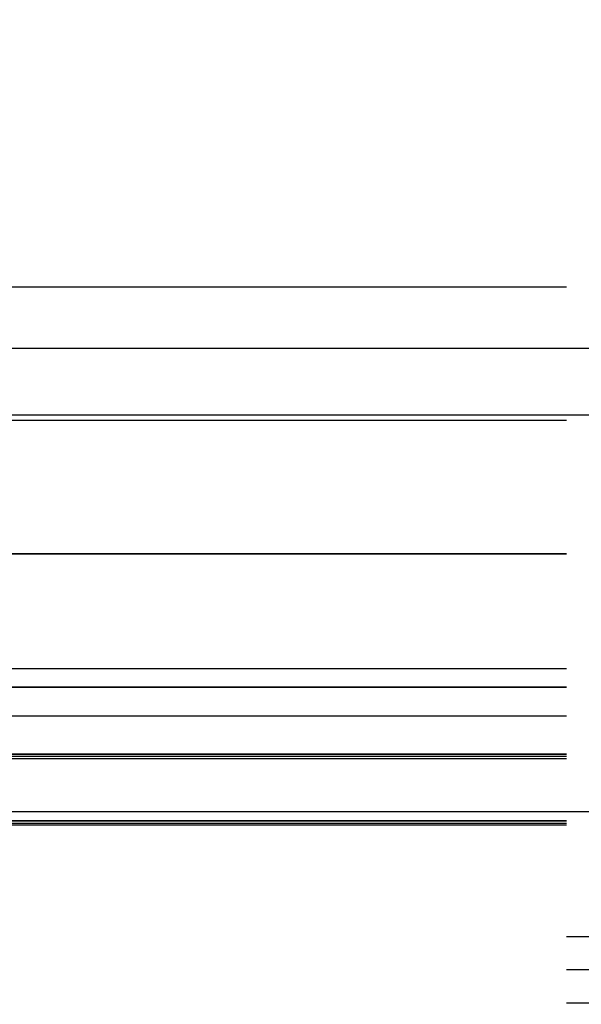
# Model space of a CAD drawing. Header units: millimetres. Extents: x -1690 to 192, y -898 to 54.
# Tile 151 of 256: x 65 to 77, y -809 to -789. Entities that reach past the tile are written whole.
import ezdxf

# ---------------------------------------------------------------- set-up
doc = ezdxf.new("R2010")
doc.units = ezdxf.units.MM
doc.header["$MEASUREMENT"] = 0
doc.layers.add('OVIDIO 186x93x72h', color=7, linetype='Continuous')

msp = doc.modelspace()

# ---------------------------------------------------------------- linework, layer by layer
at = {"layer": 'OVIDIO 186x93x72h', "extrusion": (0, 0.8944271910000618, -0.4472135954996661)}
for points in [[(-65.21606214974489, 272.9189284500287), (-65.46021753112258, 272.9162184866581), (-65.70644483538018, 272.9079923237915), (-65.95458278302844, 272.8941089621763), (-66.2044609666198, 272.8744324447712), (-66.45589995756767, 272.8488324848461), (-66.70871145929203, 272.8171851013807), (-66.96269850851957, 272.7793732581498), (-67.21765572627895, 272.7352875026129), (-67.47336961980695, 272.6848266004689), (-67.72961893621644, 272.6278981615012), (-67.98617506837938, 272.5644192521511), (-68.24280251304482, 272.494316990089), (-68.49925938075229, 272.417529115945), (-68.75529795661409, 272.3340045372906), (-69.01066531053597, 272.243703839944), (-69.26510395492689, 272.1465997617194), (-69.51835254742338, 272.042677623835), (-69.77014663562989, 271.9319357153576), (-70.02021944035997, 271.814385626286), (-70.26830267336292, 271.6900525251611), (-70.51412738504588, 271.5589753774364), (-70.75742483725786, 271.4212071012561), (-70.99792739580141, 271.2768146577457), (-71.23536943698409, 271.1258790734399), (-71.46948826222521, 270.9684953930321), (-71.70002501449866, 270.8047725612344), (-71.92672559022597, 270.6348332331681), (-72.14934154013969, 270.4588135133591), (-72.3676309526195, 270.2768626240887), (-72.58135931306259, 270.0891425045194), (-72.79030033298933, 269.895827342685), (-72.99423674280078, 269.6971030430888), (-73.1929610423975, 269.4931666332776), (-73.38627620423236, 269.2842256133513), (-73.57399632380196, 269.0704972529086), (-73.75594721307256, 268.8522078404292), (-73.93196693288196, 268.6295918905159), (-74.10190626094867, 268.402891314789), (-74.26562909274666, 268.172354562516), (-74.4230127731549, 267.9382357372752), (-74.57394835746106, 267.7007936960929), (-74.71834080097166, 267.4602911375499), (-74.85610907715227, 267.2169936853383), (-74.98718622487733, 266.9711689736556), (-75.11151932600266, 266.7230857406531), (-75.22906941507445, 266.4730129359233), (-75.33981132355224, 266.2212188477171), (-75.443733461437, 265.9679702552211), (-75.54083753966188, 265.7135316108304), (-75.63113823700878, 265.458164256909), (-75.7146628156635, 265.2021256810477), (-75.79145068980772, 264.9456688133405), (-75.86155295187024, 264.6890413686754), (-75.92503186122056, 264.4324852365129), (-75.98196030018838, 264.1762359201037), (-76.03242120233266, 263.920522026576), (-76.07650695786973, 263.6655648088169), (-76.11431880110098, 263.4115777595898), (-76.14596618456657, 263.1587662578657), (-76.17156614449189, 262.9073272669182), (-76.19124266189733, 262.6574490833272), (-76.20512602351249, 262.4093111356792), (-76.21335218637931, 262.1630838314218), (-76.21606214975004, 261.9189284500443)], [(-76.21606214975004, 261.9189284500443), (-76.21335218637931, 262.1630838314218), (-76.20512602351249, 262.4093111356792), (-76.19124266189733, 262.6574490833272), (-76.17156614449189, 262.9073272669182), (-76.14596618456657, 263.1587662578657), (-76.11431880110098, 263.4115777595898), (-76.07650695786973, 263.6655648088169), (-76.03242120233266, 263.920522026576), (-75.98196030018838, 264.1762359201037), (-75.92503186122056, 264.4324852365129), (-75.86155295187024, 264.6890413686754), (-75.79145068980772, 264.9456688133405), (-75.7146628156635, 265.2021256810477), (-75.63113823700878, 265.458164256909), (-75.54083753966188, 265.7135316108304), (-75.443733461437, 265.9679702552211), (-75.33981132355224, 266.2212188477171), (-75.22906941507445, 266.4730129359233), (-75.11151932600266, 266.7230857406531), (-74.98718622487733, 266.9711689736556), (-74.85610907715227, 267.2169936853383), (-74.71834080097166, 267.4602911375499), (-74.57394835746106, 267.7007936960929), (-74.4230127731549, 267.9382357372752), (-74.26562909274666, 268.172354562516), (-74.10190626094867, 268.402891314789), (-73.93196693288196, 268.6295918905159), (-73.75594721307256, 268.8522078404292), (-73.57399632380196, 269.0704972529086), (-73.38627620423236, 269.2842256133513), (-73.1929610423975, 269.4931666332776), (-72.99423674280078, 269.6971030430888), (-72.79030033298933, 269.895827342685), (-72.58135931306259, 270.0891425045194), (-72.3676309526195, 270.2768626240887), (-72.14934154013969, 270.4588135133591), (-71.92672559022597, 270.6348332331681), (-71.70002501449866, 270.8047725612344), (-71.46948826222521, 270.9684953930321), (-71.23536943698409, 271.1258790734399), (-70.99792739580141, 271.2768146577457), (-70.75742483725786, 271.4212071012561), (-70.51412738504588, 271.5589753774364), (-70.26830267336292, 271.6900525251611), (-70.02021944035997, 271.814385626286), (-69.77014663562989, 271.9319357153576), (-69.51835254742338, 272.042677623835), (-69.26510395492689, 272.1465997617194), (-69.01066531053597, 272.243703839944), (-68.75529795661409, 272.3340045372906), (-68.49925938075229, 272.417529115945), (-68.24280251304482, 272.494316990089), (-67.98617506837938, 272.5644192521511), (-67.72961893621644, 272.6278981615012), (-67.47336961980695, 272.6848266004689), (-67.21765572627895, 272.7352875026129), (-66.96269850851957, 272.7793732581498), (-66.70871145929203, 272.8171851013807), (-66.45589995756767, 272.8488324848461), (-66.2044609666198, 272.8744324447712), (-65.95458278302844, 272.8941089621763), (-65.70644483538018, 272.9079923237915), (-65.46021753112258, 272.9162184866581), (-65.21606214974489, 272.9189284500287)]]:
    msp.add_lwpolyline(points, dxfattribs=at)
at = {"layer": 'OVIDIO 186x93x72h', "extrusion": (0, 0.8944271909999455, -0.4472135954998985)}
msp.add_lwpolyline([(-76.21606214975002, 261.9189284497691), (-76.21288203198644, 262.1834137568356), (-76.20328869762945, 262.4488839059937), (-76.18721039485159, 262.7151107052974), (-76.16458600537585, 262.9818608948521), (-76.13536543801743, 263.2488967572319), (-76.09950998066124, 263.515976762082), (-76.05699260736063, 263.7828562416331), (-76.00779823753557, 264.0492880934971), (-75.9519239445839, 264.3150235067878), (-75.88937911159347, 264.5798127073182), (-75.82018553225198, 264.8434057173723), (-75.74437745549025, 265.1055531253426), (-75.66200157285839, 265.3660068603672), (-75.57311694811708, 265.6245209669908), (-75.4777948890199, 265.880852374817), (-75.3761187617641, 266.1347616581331), (-75.26818374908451, 266.3860137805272), (-75.15409655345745, 266.6343788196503), (-75.03397504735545, 266.8796326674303), (-74.90794787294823, 267.1215577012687), (-74.77615399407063, 267.3599434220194), (-74.63874220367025, 267.5945870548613), (-74.49587059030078, 267.8252941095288), (-74.34770596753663, 268.0518788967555), (-74.19442327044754, 268.2741649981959), (-74.03620492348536, 268.4919856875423), (-73.8732401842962, 268.7051843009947), (-73.7057244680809, 268.913614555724), (-73.53385865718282, 269.117140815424), (-73.35784840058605, 269.3156383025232), (-73.17790340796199, 269.5089932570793), (-72.99423674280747, 269.6971030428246), (-72.80612695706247, 269.8807697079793), (-72.61277200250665, 270.0607147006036), (-72.41427451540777, 270.2367249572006), (-72.21074825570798, 270.408590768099), (-72.00231800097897, 270.5761064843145), (-71.78911938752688, 270.7390712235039), (-71.57129869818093, 270.8972895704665), (-71.34901259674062, 271.0505722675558), (-71.12242780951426, 271.1987368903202), (-70.8917207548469, 271.3416085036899), (-70.65707712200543, 271.4790202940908), (-70.418691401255, 271.6108141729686), (-70.1767663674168, 271.736841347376), (-69.93151251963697, 271.8569628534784), (-69.68314748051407, 271.9710500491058), (-69.4318953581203, 272.0789850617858), (-69.1779860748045, 272.1806611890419), (-68.9216546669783, 272.2759832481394), (-68.66314056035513, 272.364867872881), (-68.40268682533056, 272.4472437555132), (-68.1405394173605, 272.5230518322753), (-67.87694640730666, 272.5922454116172), (-67.61215720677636, 272.654790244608), (-67.34642179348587, 272.7106645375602), (-67.07998994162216, 272.7598589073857), (-66.81311046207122, 272.8023762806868), (-66.5460304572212, 272.8382317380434), (-66.27899459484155, 272.8674523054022), (-66.01224440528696, 272.8900766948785), (-65.74601760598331, 272.9061549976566), (-65.4805474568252, 272.9157483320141), (-65.21606214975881, 272.9189284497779)], dxfattribs=at)
at = {"layer": 'OVIDIO 186x93x72h', "extrusion": (1, 0, 0)}
for points in [[(-793.5062581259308, 698.2836569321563), (-790.8229765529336, 696.9420161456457)], [(-794.3014819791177, 689.9850052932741), (-800.1152587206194, 678.3574518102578)], [(-796.9847635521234, 691.3266460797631), (-794.3014819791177, 689.9850052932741)], [(-794.3014819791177, 689.9850052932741), (-796.9847635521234, 691.3266460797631)], [(-800.1152587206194, 678.3574518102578), (-794.3014819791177, 689.9850052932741)], [(-795.6431227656, 690.655825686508), (-801.4568995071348, 679.0282722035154)], [(-802.7985402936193, 679.6990925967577), (-796.9847635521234, 691.3266460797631)], [(-796.9847635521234, 691.3266460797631), (-802.7985402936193, 679.6990925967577)], [(-797.2083703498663, 684.171228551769), (-799.8916519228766, 685.5128693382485)], [(-805.4818218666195, 676.5685974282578), (-805.4019705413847, 676.5297735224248), (-805.3205482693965, 676.4924067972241), (-805.237584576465, 676.456569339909), (-805.153112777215, 676.4223330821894), (-805.0671700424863, 676.3897695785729), (-804.9797974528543, 676.3589497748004), (-804.8910400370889, 676.3299437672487), (-804.8009467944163, 676.3028205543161), (-804.709570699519, 676.2776477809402), (-804.616968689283, 676.2544914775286), (-804.5232016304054, 676.2334157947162), (-804.4283342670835, 676.2144827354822), (-804.3324351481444, 676.1977518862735), (-804.2355765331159, 676.1832801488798), (-804.1378342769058, 676.171121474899), (-804.0392876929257, 676.1613266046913), (-803.9400193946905, 676.1539428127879), (-803.8401151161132, 676.1490136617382), (-803.739663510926, 676.1465787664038), (-803.638755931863, 676.146673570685), (-803.5374861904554, 676.1493291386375), (-803.4359502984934, 676.1545719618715), (-803.3342461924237, 676.1624237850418), (-803.232473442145, 676.1729014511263), (-803.1307329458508, 676.1860167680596), (-803.0291266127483, 676.2017763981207), (-802.9277570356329, 676.22018177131), (-802.8267271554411, 676.2412290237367), (-802.726139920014, 676.2649089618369), (-802.6260979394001, 676.2912070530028), (-802.5267031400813, 676.3201034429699), (-802.4280564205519, 676.3515730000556), (-802.3302573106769, 676.3855853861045), (-802.2334036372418, 676.4221051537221), (-802.1375911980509, 676.4610918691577), (-802.0429134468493, 676.5025002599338), (-801.9494611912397, 676.5462803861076), (-801.8573223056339, 676.5923778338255), (-801.7665814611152, 676.640733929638), (-801.6773198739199, 676.6912859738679), (-801.589615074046, 676.7439674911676), (-801.5035406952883, 676.7987084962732), (-801.4191662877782, 676.8554357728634), (-801.3365571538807, 676.9140731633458), (-801.2557742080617, 676.9745418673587), (-801.1768738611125, 677.0367607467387), (-801.0999079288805, 677.1006466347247), (-801.0249235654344, 677.1661146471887), (-800.951963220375, 677.2330784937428), (-800.8810646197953, 677.3014507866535), (-800.8122607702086, 677.3711433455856), (-800.7455799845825, 677.4420674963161), (-800.6810459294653, 677.5141343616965), (-800.6186776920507, 677.587255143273), (-800.5584898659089, 677.6613413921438), (-800.5004926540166, 677.736305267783), (-800.4446919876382, 677.8120597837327), (-800.3910896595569, 677.8885190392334), (-800.3396834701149, 677.9655984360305), (-800.2904673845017, 678.0432148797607), (-800.2434316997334, 678.1212869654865), (-800.1985632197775, 678.1997351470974), (-800.1558454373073, 678.2784818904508), (-800.1152587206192, 678.3574518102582)], [(-800.1152587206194, 678.3574518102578), (-802.7985402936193, 679.6990925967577)], [(-800.1152587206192, 678.3574518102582), (-800.1558454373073, 678.2784818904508), (-800.1985632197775, 678.1997351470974), (-800.2434316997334, 678.1212869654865), (-800.2904673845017, 678.0432148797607), (-800.3396834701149, 677.9655984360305), (-800.3910896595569, 677.8885190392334), (-800.4446919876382, 677.8120597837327), (-800.5004926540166, 677.736305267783), (-800.5584898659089, 677.6613413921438), (-800.6186776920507, 677.587255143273), (-800.6810459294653, 677.5141343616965), (-800.7455799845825, 677.4420674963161), (-800.8122607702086, 677.3711433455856), (-800.8810646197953, 677.3014507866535), (-800.951963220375, 677.2330784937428), (-801.0249235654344, 677.1661146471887), (-801.0999079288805, 677.1006466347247), (-801.1768738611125, 677.0367607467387), (-801.2557742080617, 676.9745418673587), (-801.3365571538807, 676.9140731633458), (-801.4191662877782, 676.8554357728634), (-801.5035406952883, 676.7987084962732), (-801.589615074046, 676.7439674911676), (-801.6773198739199, 676.6912859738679), (-801.7665814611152, 676.640733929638), (-801.8573223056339, 676.5923778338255), (-801.9494611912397, 676.5462803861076), (-802.0429134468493, 676.5025002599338), (-802.1375911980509, 676.4610918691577), (-802.2334036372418, 676.4221051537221), (-802.3302573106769, 676.3855853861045), (-802.4280564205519, 676.3515730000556), (-802.5267031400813, 676.3201034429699), (-802.6260979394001, 676.2912070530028), (-802.726139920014, 676.2649089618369), (-802.8267271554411, 676.2412290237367), (-802.9277570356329, 676.22018177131), (-803.0291266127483, 676.2017763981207), (-803.1307329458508, 676.1860167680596), (-803.232473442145, 676.1729014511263), (-803.3342461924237, 676.1624237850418), (-803.4359502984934, 676.1545719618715), (-803.5374861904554, 676.1493291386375), (-803.638755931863, 676.146673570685), (-803.739663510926, 676.1465787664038), (-803.8401151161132, 676.1490136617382), (-803.9400193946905, 676.1539428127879), (-804.0392876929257, 676.1613266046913), (-804.1378342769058, 676.171121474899), (-804.2355765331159, 676.1832801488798), (-804.3324351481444, 676.1977518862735), (-804.4283342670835, 676.2144827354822), (-804.5232016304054, 676.2334157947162), (-804.616968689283, 676.2544914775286), (-804.709570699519, 676.2776477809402), (-804.8009467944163, 676.3028205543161), (-804.8910400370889, 676.3299437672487), (-804.9797974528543, 676.3589497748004), (-805.0671700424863, 676.3897695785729), (-805.153112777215, 676.4223330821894), (-805.237584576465, 676.456569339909), (-805.3205482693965, 676.4924067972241), (-805.4019705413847, 676.5297735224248), (-805.4818218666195, 676.5685974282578)], [(-802.7985402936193, 679.6990925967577), (-800.1152587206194, 678.3574518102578)], [(-801.4890079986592, 676.808258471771), (-804.5873946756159, 678.3574518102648)], [(-801.9041131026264, 679.2518790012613), (-803.4533064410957, 676.1534923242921)], [(-802.7985402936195, 679.699092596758), (-802.8086869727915, 679.6793501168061), (-802.819366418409, 679.6596634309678), (-802.830583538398, 679.6400513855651), (-802.8423424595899, 679.6205333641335), (-802.8546464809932, 679.601129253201), (-802.8674980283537, 679.5818594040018), (-802.8808986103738, 679.5627445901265), (-802.8948487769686, 679.5438059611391), (-802.9093480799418, 679.5250649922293), (-802.9243950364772, 679.5065434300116), (-802.9399870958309, 679.4882632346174), (-802.9561206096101, 679.4702465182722), (-802.9727908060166, 679.4525154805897), (-802.9899917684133, 679.4350923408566), (-803.0077164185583, 679.4179992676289), (-803.0259565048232, 679.4012583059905), (-803.0447025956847, 679.3848913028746), (-803.0639440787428, 679.3689198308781), (-803.08366916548, 679.353365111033), (-803.1038649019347, 679.3382479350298), (-803.124517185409, 679.3235885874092), (-803.1456107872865, 679.3094067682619), (-803.167129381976, 679.2957215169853), (-803.1890555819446, 679.2825511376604), (-803.2113709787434, 679.269913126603), (-803.2340561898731, 679.2578241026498), (-803.2570909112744, 679.2462997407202), (-803.2804539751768, 679.2353547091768), (-803.3041234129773, 679.2250026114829), (-803.328076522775, 679.215255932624), (-803.3522899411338, 679.2061259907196), (-803.3767397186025, 679.1976228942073), (-803.4014013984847, 679.1897555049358), (-803.4262500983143, 679.1825314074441), (-803.4512605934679, 679.1759568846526), (-803.4764074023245, 679.1700369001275), (-803.5016648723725, 679.1647750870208), (-803.5270072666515, 679.1601737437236), (-803.5524088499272, 679.1562338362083), (-803.5778439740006, 679.1529550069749), (-803.6032871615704, 679.1503355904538), (-803.6287131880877, 679.1483726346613), (-803.6540971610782, 679.1470619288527), (-803.6794145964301, 679.1463980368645), (-803.7046414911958, 679.1463743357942), (-803.7297543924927, 679.1469830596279), (-803.754730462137, 679.1482153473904), (-803.779547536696, 679.1500612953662), (-803.8041841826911, 679.152510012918), (-803.8286197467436, 679.1555496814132), (-803.8528344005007, 679.1591676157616), (-803.8768091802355, 679.1633503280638), (-803.900526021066, 679.1680835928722), (-803.9239677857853, 679.1733525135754), (-803.9471182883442, 679.1791415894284), (-803.9699623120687, 679.1854347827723), (-803.9924856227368, 679.1922155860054), (-804.0146749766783, 679.1994670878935), (-804.0365181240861, 679.2071720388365), (-804.0580038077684, 679.2153129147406), (-804.0791217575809, 679.2238719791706), (-804.0998626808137, 679.2328313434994), (-804.1202182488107, 679.2421730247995), (-804.1401810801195, 679.2518790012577)], [(-804.1401810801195, 679.2518790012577), (-804.1202182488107, 679.2421730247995), (-804.0998626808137, 679.2328313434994), (-804.0791217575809, 679.2238719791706), (-804.0580038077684, 679.2153129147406), (-804.0365181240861, 679.2071720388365), (-804.0146749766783, 679.1994670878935), (-803.9924856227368, 679.1922155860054), (-803.9699623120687, 679.1854347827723), (-803.9471182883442, 679.1791415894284), (-803.9239677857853, 679.1733525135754), (-803.900526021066, 679.1680835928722), (-803.8768091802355, 679.1633503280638), (-803.8528344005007, 679.1591676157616), (-803.8286197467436, 679.1555496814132), (-803.8041841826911, 679.152510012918), (-803.779547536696, 679.1500612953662), (-803.754730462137, 679.1482153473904), (-803.7297543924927, 679.1469830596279), (-803.7046414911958, 679.1463743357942), (-803.6794145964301, 679.1463980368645), (-803.6540971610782, 679.1470619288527), (-803.6287131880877, 679.1483726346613), (-803.6032871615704, 679.1503355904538), (-803.5778439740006, 679.1529550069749), (-803.5524088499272, 679.1562338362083), (-803.5270072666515, 679.1601737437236), (-803.5016648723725, 679.1647750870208), (-803.4764074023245, 679.1700369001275), (-803.4512605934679, 679.1759568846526), (-803.4262500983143, 679.1825314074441), (-803.4014013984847, 679.1897555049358), (-803.3767397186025, 679.1976228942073), (-803.3522899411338, 679.2061259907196), (-803.328076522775, 679.215255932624), (-803.3041234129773, 679.2250026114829), (-803.2804539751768, 679.2353547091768), (-803.2570909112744, 679.2462997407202), (-803.2340561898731, 679.2578241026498), (-803.2113709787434, 679.269913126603), (-803.1890555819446, 679.2825511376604), (-803.167129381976, 679.2957215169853), (-803.1456107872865, 679.3094067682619), (-803.124517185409, 679.3235885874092), (-803.1038649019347, 679.3382479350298), (-803.08366916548, 679.353365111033), (-803.0639440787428, 679.3689198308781), (-803.0447025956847, 679.3848913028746), (-803.0259565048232, 679.4012583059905), (-803.0077164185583, 679.4179992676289), (-802.9899917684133, 679.4350923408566), (-802.9727908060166, 679.4525154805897), (-802.9561206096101, 679.4702465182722), (-802.9399870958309, 679.4882632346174), (-802.9243950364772, 679.5065434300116), (-802.9093480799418, 679.5250649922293), (-802.8948487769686, 679.5438059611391), (-802.8808986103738, 679.5627445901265), (-802.8674980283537, 679.5818594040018), (-802.8546464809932, 679.601129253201), (-802.8423424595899, 679.6205333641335), (-802.830583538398, 679.6400513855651), (-802.819366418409, 679.6596634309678), (-802.8086869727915, 679.6793501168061), (-802.7985402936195, 679.699092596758)], [(-804.1401810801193, 679.2518790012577), (-805.4818218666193, 676.5685974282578)], [(-804.2296237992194, 679.2966003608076), (-804.1401810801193, 679.2518790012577)], [(-805.4818218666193, 676.5685974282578), (-804.1401810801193, 679.2518790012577)], [(-804.1401810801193, 679.2518790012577), (-804.2296237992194, 679.2966003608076)], [(-804.2296237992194, 679.2966003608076), (-807.8073325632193, 681.0854547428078)], [(-804.8110014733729, 677.9102382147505), (-808.4781529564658, 679.7438139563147)], [(-805.5712645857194, 676.6133187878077), (-805.4818218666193, 676.5685974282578)], [(-805.4818218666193, 676.5685974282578), (-805.5712645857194, 676.6133187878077)], [(-809.1489733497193, 678.4021731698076), (-805.5712645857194, 676.6133187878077)], [(-807.3153976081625, 677.4853852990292), (-805.9737568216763, 680.168666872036)], [(-809.1489733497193, 678.4021731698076), (-807.8073325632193, 681.0854547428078)], [(-807.8073325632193, 681.0854547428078), (-809.1489733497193, 678.4021731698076)]]:
    msp.add_lwpolyline(points, dxfattribs=at)
at = {"layer": 'OVIDIO 186x93x72h', "extrusion": (0, 0.8944271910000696, -0.4472135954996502)}
for points in [[(-65.21606214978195, 272.9189284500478), (-65.46021753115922, 272.9162184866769), (-65.70644483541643, 272.9079923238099), (-65.95458278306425, 272.8941089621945), (-66.2044609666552, 272.874432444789), (-66.45589995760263, 272.8488324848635), (-66.70871145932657, 272.8171851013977), (-66.96269850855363, 272.7793732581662), (-67.21765572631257, 272.735287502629), (-67.4733696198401, 272.6848266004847), (-67.72961893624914, 272.6278981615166), (-67.98617506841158, 272.5644192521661), (-68.24280251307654, 272.4943169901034), (-68.49925938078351, 272.4175291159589), (-68.7552979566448, 272.3340045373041), (-69.01066531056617, 272.2437038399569), (-69.26510395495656, 272.1465997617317), (-69.5183525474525, 272.0426776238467), (-69.77014663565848, 271.9319357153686), (-70.020219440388, 271.8143856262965), (-70.26830267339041, 271.690052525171), (-70.5141273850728, 271.5589753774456), (-70.75742483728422, 271.4212071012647), (-70.99792739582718, 271.2768146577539), (-71.23536943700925, 271.1258790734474), (-71.46948826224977, 270.9684953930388), (-71.70002501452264, 270.8047725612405), (-71.92672559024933, 270.6348332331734), (-72.14934154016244, 270.4588135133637), (-72.36763095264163, 270.2768626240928), (-72.5813593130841, 270.0891425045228), (-72.7903003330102, 269.8958273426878), (-72.99423674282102, 269.6971030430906), (-73.19296104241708, 269.4931666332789), (-73.38627620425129, 269.2842256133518), (-73.57399632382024, 269.0704972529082), (-73.75594721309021, 268.8522078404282), (-73.93196693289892, 268.6295918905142), (-74.10190626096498, 268.4028913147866), (-74.2656290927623, 268.1723545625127), (-74.42301277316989, 267.9382357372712), (-74.57394835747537, 267.7007936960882), (-74.71834080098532, 267.4602911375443), (-74.85610907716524, 267.216993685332), (-74.98718622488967, 266.9711689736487), (-75.1115193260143, 266.7230857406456), (-75.22906941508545, 266.473012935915), (-75.33981132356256, 266.2212188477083), (-75.44373346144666, 265.9679702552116), (-75.54083753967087, 265.7135316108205), (-75.63113823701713, 265.4581642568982), (-75.71466281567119, 265.2021256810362), (-75.79145068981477, 264.9456688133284), (-75.86155295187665, 264.6890413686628), (-75.92503186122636, 264.4324852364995), (-75.98196030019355, 264.1762359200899), (-76.03242120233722, 263.9205220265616), (-76.07650695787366, 263.6655648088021), (-76.11431880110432, 263.4115777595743), (-76.1459661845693, 263.1587662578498), (-76.17156614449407, 262.9073272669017), (-76.19124266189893, 262.6574490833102), (-76.20512602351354, 262.4093111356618), (-76.2133521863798, 262.1630838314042), (-76.21606214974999, 261.9189284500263)], [(-76.21606214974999, 261.9189284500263), (-76.2133521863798, 262.1630838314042), (-76.20512602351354, 262.4093111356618), (-76.19124266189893, 262.6574490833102), (-76.17156614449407, 262.9073272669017), (-76.1459661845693, 263.1587662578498), (-76.11431880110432, 263.4115777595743), (-76.07650695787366, 263.6655648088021), (-76.03242120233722, 263.9205220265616), (-75.98196030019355, 264.1762359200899), (-75.92503186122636, 264.4324852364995), (-75.86155295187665, 264.6890413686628), (-75.79145068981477, 264.9456688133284), (-75.71466281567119, 265.2021256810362), (-75.63113823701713, 265.4581642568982), (-75.54083753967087, 265.7135316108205), (-75.44373346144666, 265.9679702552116), (-75.33981132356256, 266.2212188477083), (-75.22906941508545, 266.473012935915), (-75.1115193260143, 266.7230857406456), (-74.98718622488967, 266.9711689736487), (-74.85610907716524, 267.216993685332), (-74.71834080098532, 267.4602911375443), (-74.57394835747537, 267.7007936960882), (-74.42301277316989, 267.9382357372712), (-74.2656290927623, 268.1723545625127), (-74.10190626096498, 268.4028913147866), (-73.93196693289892, 268.6295918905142), (-73.75594721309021, 268.8522078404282), (-73.57399632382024, 269.0704972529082), (-73.38627620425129, 269.2842256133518), (-73.19296104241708, 269.4931666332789), (-72.99423674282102, 269.6971030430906), (-72.7903003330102, 269.8958273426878), (-72.5813593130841, 270.0891425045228), (-72.36763095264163, 270.2768626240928), (-72.14934154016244, 270.4588135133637), (-71.92672559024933, 270.6348332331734), (-71.70002501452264, 270.8047725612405), (-71.46948826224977, 270.9684953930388), (-71.23536943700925, 271.1258790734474), (-70.99792739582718, 271.2768146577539), (-70.75742483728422, 271.4212071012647), (-70.5141273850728, 271.5589753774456), (-70.26830267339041, 271.690052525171), (-70.020219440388, 271.8143856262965), (-69.77014663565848, 271.9319357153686), (-69.5183525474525, 272.0426776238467), (-69.26510395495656, 272.1465997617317), (-69.01066531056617, 272.2437038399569), (-68.7552979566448, 272.3340045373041), (-68.49925938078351, 272.4175291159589), (-68.24280251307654, 272.4943169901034), (-67.98617506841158, 272.5644192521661), (-67.72961893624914, 272.6278981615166), (-67.4733696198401, 272.6848266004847), (-67.21765572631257, 272.735287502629), (-66.96269850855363, 272.7793732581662), (-66.70871145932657, 272.8171851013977), (-66.45589995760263, 272.8488324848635), (-66.2044609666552, 272.874432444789), (-65.95458278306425, 272.8941089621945), (-65.70644483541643, 272.9079923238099), (-65.46021753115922, 272.9162184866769), (-65.21606214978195, 272.9189284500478)]]:
    msp.add_lwpolyline(points, dxfattribs=at)
at = {"layer": 'OVIDIO 186x93x72h'}
for points in [[(62.00572742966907, -794.7486955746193), (76.21606214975, -794.7486955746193)], [(89.7879484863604, -795.990747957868), (-749.1110923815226, -795.9907479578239)], [(89.78794848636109, -797.3323887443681), (-749.1110923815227, -797.332388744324)], [(62.00572742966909, -797.4319771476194), (76.21606214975, -797.4319771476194)], [(41.21587904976, -800.1152587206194), (76.21606214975, -800.1152587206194)], [(76.21606214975, -800.1152587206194), (41.21587904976, -800.1152587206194)], [(76.21606214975, -802.4280564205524), (41.21587904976, -802.4280564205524)], [(41.21587904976, -802.7985402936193), (76.21606214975, -802.7985402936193)], [(76.21606214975, -802.7985402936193), (41.21587904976, -802.7985402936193)], [(76.21606214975, -803.3767397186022), (41.21587904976, -803.3767397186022)], [(41.21587904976, -804.1401810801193), (76.21606214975, -804.1401810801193)], [(76.21606214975, -804.1401810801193), (41.21587904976, -804.1401810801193)], [(41.21587904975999, -804.1849024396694), (76.21606214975, -804.1849024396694)], [(41.21587904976, -804.2296237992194), (76.21606214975, -804.2296237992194)], [(90.71602301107, -805.3029364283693), (27.46698811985, -805.3029364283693)], [(76.21606214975, -805.4818218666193), (41.21587904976, -805.4818218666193)], [(41.21587904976, -805.4818218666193), (76.21606214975, -805.4818218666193)], [(41.21587904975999, -805.5265432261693), (76.21606214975, -805.5265432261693)], [(76.21606214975, -805.5712645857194), (41.21587904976, -805.5712645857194)], [(76.21606214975, -807.8073325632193), (97.45327397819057, -807.8073325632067)], [(97.4532739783, -808.4781529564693), (76.21606214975, -808.4781529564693)], [(97.4532739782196, -809.1489733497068), (76.21606214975, -809.1489733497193)]]:
    msp.add_lwpolyline(points, dxfattribs=at)
at = {"layer": 'OVIDIO 186x93x72h', "extrusion": (-0.003048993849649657, -0.3263938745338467, 0.945228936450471)}
for points in [[(83.73447993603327, -538.6951713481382), (83.73450724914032, -538.6482051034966), (83.73553350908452, -538.6008304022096), (83.73758465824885, -538.5530780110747), (83.7406857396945, -538.5049804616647), (83.74486078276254, -538.4565720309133), (83.75013268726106, -538.4078887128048), (83.75652310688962, -538.3589681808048), (83.76405233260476, -538.3098497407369), (83.77273917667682, -538.2605742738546), (83.78260085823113, -538.2111841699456), (83.79365289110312, -538.1617232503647), (83.80590897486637, -538.112236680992), (83.81938088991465, -538.0627708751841), (83.83407839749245, -538.0133733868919), (83.85000914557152, -537.9640927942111), (83.8671785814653, -537.9149785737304), (83.88558987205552, -537.8660809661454), (83.905243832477, -537.8174508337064), (83.92613886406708, -537.7691395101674), (83.94827090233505, -537.7211986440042), (83.97163337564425, -537.6736800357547), (83.99621717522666, -537.6266354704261), (84.02201063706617, -537.5801165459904), (84.04899953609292, -537.5341744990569), (84.07716709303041, -537.488860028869), (84.10649399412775, -537.4442231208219), (84.13695842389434, -537.4003128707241), (84.1685361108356, -537.3571773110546), (84.20120038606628, -537.3148632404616), (84.23492225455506, -537.2734160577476), (84.26967047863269, -537.2328796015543), (84.30541167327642, -537.1932959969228), (84.34211041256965, -537.1547055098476), (84.37972934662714, -537.1171464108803), (84.41822932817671, -537.0806548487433), (84.4575695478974, -537.0452647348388), (84.49770767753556, -537.0110076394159), (84.53860001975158, -536.9779127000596), (84.58020166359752, -536.9460065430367), (84.62246664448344, -536.9153132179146), (84.66534810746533, -536.8858541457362), (84.70879847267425, -536.8576480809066), (84.75276960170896, -536.8307110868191), (84.79721296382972, -536.8050565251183), (84.84207980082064, -536.7806950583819), (84.88732128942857, -536.7576346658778), (84.93288870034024, -536.7358806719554), (84.97873355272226, -536.71543578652), (85.02480776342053, -536.6963001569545), (85.07106378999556, -536.6784714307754), (85.11745476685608, -536.6619448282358), (85.163934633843, -536.646713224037), (85.21045825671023, -536.6327672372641), (85.25698153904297, -536.6200953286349), (85.30346152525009, -536.6086839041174), (85.34985649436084, -536.5985174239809), (85.39612604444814, -536.58957851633), (85.44223116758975, -536.581848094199), (85.48813431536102, -536.5753054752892), (85.5337994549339, -536.5699285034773), (85.57919211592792, -536.5656936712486), (85.62427942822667, -536.5625762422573), (85.66903015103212, -536.5605503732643), (85.71341469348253, -536.559589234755)], [(85.71341469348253, -536.559589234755), (85.66903015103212, -536.5605503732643), (85.62427942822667, -536.5625762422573), (85.57919211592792, -536.5656936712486), (85.5337994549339, -536.5699285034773), (85.48813431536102, -536.5753054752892), (85.44223116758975, -536.581848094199), (85.39612604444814, -536.58957851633), (85.34985649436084, -536.5985174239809), (85.30346152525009, -536.6086839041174), (85.25698153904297, -536.6200953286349), (85.21045825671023, -536.6327672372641), (85.163934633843, -536.646713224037), (85.11745476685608, -536.6619448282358), (85.07106378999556, -536.6784714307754), (85.02480776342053, -536.6963001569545), (84.97873355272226, -536.71543578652), (84.93288870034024, -536.7358806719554), (84.88732128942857, -536.7576346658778), (84.84207980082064, -536.7806950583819), (84.79721296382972, -536.8050565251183), (84.75276960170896, -536.8307110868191), (84.70879847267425, -536.8576480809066), (84.66534810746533, -536.8858541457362), (84.62246664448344, -536.9153132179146), (84.58020166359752, -536.9460065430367), (84.53860001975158, -536.9779127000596), (84.49770767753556, -537.0110076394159), (84.4575695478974, -537.0452647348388), (84.41822932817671, -537.0806548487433), (84.37972934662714, -537.1171464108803), (84.34211041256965, -537.1547055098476), (84.30541167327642, -537.1932959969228), (84.26967047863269, -537.2328796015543), (84.23492225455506, -537.2734160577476), (84.20120038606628, -537.3148632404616), (84.1685361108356, -537.3571773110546), (84.13695842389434, -537.4003128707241), (84.10649399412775, -537.4442231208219), (84.07716709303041, -537.488860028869), (84.04899953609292, -537.5341744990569), (84.02201063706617, -537.5801165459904), (83.99621717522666, -537.6266354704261), (83.97163337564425, -537.6736800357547), (83.94827090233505, -537.7211986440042), (83.92613886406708, -537.7691395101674), (83.905243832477, -537.8174508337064), (83.88558987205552, -537.8660809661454), (83.8671785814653, -537.9149785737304), (83.85000914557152, -537.9640927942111), (83.83407839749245, -538.0133733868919), (83.81938088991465, -538.0627708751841), (83.80590897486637, -538.112236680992), (83.79365289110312, -538.1617232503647), (83.78260085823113, -538.2111841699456), (83.77273917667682, -538.2605742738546), (83.76405233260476, -538.3098497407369), (83.75652310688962, -538.3589681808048), (83.75013268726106, -538.4078887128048), (83.74486078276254, -538.4565720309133), (83.7406857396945, -538.5049804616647), (83.73758465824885, -538.5530780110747), (83.73553350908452, -538.6008304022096), (83.73450724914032, -538.6482051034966), (83.73447993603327, -538.6951713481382)]]:
    msp.add_lwpolyline(points, dxfattribs=at)
at = {"layer": 'OVIDIO 186x93x72h', "extrusion": (-0.00323451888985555, -1.557010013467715e-05, 0.9999947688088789)}
msp.add_lwpolyline([(80.41283582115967, -803.2331085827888), (80.36272575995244, -803.2337377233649), (80.31255940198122, -803.2356265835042), (80.26238418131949, -803.238779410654), (80.21224782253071, -803.2431980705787), (80.16219819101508, -803.248882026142), (80.11228314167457, -803.2558283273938), (80.06255036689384, -803.2640316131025), (80.01304724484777, -803.273484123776), (79.96382068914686, -803.2841757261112), (79.91491700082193, -803.2960939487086), (79.86638172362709, -803.3092240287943), (79.81825950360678, -803.323548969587), (79.77059395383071, -803.339049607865), (79.72342752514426, -803.355704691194), (79.67680138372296, -803.3734909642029), (79.63075529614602, -803.3923832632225), (79.58532752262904, -803.412354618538), (79.54055471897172, -803.433376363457), (79.4964718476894, -803.4554182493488), (79.45311209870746, -803.4784485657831), (79.41050681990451, -803.5024342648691), (79.36868545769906, -803.527341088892), (79.32767550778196, -803.5531337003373), (79.28750247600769, -803.579775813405), (79.24818984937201, -803.6072303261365), (79.20975907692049, -803.6354594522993), (79.17222956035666, -803.6644248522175), (79.13561865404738, -803.6940877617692), (79.09994167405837, -803.7244091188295), (79.06521191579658, -803.7553496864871), (79.03144067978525, -803.786870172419), (78.9986373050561, -803.8189313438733), (78.9665778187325, -803.8517363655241), (78.93505906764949, -803.8855092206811), (78.90412028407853, -803.9202405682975), (78.87380075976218, -803.9559191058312), (78.84413973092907, -803.9925315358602), (78.815176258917, -804.0300625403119), (78.78694910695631, -804.0684947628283), (78.75949661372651, -804.1078087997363), (78.73285656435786, -804.1479832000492), (78.70706605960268, -804.1889944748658), (78.68216138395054, -804.2308171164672), (78.65817787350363, -804.2734236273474), (78.635149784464, -804.3167845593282), (78.61311016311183, -804.3608685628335), (78.59209071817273, -804.4056424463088), (78.57212169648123, -804.4510712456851), (78.55323176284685, -804.49711830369), (78.53544788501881, -804.5437453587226), (78.51879522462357, -804.5909126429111), (78.50329703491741, -804.6385789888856), (78.48897456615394, -804.6867019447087), (78.47584697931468, -804.7352378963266), (78.4639312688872, -804.7841421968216), (78.45324219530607, -804.8333693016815), (78.44379222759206, -804.8828729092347), (78.43559149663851, -804.9326061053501), (78.42864775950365, -804.9825215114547), (78.42296637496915, -805.0325714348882), (78.41855029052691, -805.0827080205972), (78.41540004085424, -805.1328834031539), (78.4135137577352, -805.1830498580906), (78.41288719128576, -805.2331599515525)], dxfattribs=at)
at = {"layer": 'OVIDIO 186x93x72h', "extrusion": (-0.003048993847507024, -0.3263938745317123, 0.9452289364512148)}
for points in [[(85.71854709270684, -537.0774950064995), (85.67416255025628, -537.0784561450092), (85.6294118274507, -537.0804820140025), (85.58432451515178, -537.0835994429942), (85.53893185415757, -537.0878342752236), (85.4932667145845, -537.093211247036), (85.44736356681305, -537.0997538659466), (85.40125844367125, -537.107484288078), (85.3549888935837, -537.1164231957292), (85.3085939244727, -537.1265896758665), (85.26211393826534, -537.1380011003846), (85.21559065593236, -537.1506730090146), (85.16906703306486, -537.1646189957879), (85.12258716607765, -537.1798505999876), (85.07619618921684, -537.196377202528), (85.02994016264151, -537.2142059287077), (84.98386595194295, -537.233341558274), (84.93802109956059, -537.2537864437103), (84.89245368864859, -537.2755404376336), (84.8472122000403, -537.2986008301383), (84.80234536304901, -537.3229622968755), (84.75790200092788, -537.348616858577), (84.7139308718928, -537.3755538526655), (84.67048050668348, -537.4037599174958), (84.62759904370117, -537.4332189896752), (84.58533406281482, -537.4639123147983), (84.54373241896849, -537.4958184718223), (84.50284007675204, -537.5289134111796), (84.46270194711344, -537.5631705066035), (84.42336172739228, -537.5985606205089), (84.38486174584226, -537.6350521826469), (84.3472428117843, -537.6726112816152), (84.31054407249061, -537.7112017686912), (84.27480287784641, -537.750785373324), (84.24005465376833, -537.7913218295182), (84.20633278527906, -537.8327690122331), (84.17366851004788, -537.8750830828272), (84.1420908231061, -537.9182186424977), (84.11162639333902, -537.9621288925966), (84.08229949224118, -538.0067658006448), (84.05413193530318, -538.0520802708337), (84.02714303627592, -538.0980223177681), (84.00134957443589, -538.144541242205), (83.97676577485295, -538.1915858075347), (83.95340330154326, -538.2391044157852), (83.93127126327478, -538.2870452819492), (83.91037623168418, -538.3353566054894), (83.89072227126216, -538.3839867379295), (83.87231098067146, -538.4328843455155), (83.85514154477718, -538.4819985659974), (83.8392107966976, -538.5312791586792), (83.82451328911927, -538.5806766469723), (83.8110413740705, -538.6301424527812), (83.79878529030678, -538.6796290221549), (83.7877332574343, -538.7290899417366), (83.77787157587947, -538.7784800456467), (83.76918473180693, -538.8277555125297), (83.7616555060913, -538.8768739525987), (83.75526508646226, -538.9257944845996), (83.74999318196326, -538.9744778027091), (83.74581813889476, -539.0228862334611), (83.74271705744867, -539.070983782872), (83.7406659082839, -539.1187361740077), (83.73963964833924, -539.1661108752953), (83.73961233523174, -539.2130771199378)], [(83.73961233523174, -539.2130771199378), (83.73963964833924, -539.1661108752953), (83.7406659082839, -539.1187361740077), (83.74271705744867, -539.070983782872), (83.74581813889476, -539.0228862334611), (83.74999318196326, -538.9744778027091), (83.75526508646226, -538.9257944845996), (83.7616555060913, -538.8768739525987), (83.76918473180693, -538.8277555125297), (83.77787157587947, -538.7784800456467), (83.7877332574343, -538.7290899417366), (83.79878529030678, -538.6796290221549), (83.8110413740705, -538.6301424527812), (83.82451328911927, -538.5806766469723), (83.8392107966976, -538.5312791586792), (83.85514154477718, -538.4819985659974), (83.87231098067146, -538.4328843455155), (83.89072227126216, -538.3839867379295), (83.91037623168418, -538.3353566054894), (83.93127126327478, -538.2870452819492), (83.95340330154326, -538.2391044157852), (83.97676577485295, -538.1915858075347), (84.00134957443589, -538.144541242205), (84.02714303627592, -538.0980223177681), (84.05413193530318, -538.0520802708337), (84.08229949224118, -538.0067658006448), (84.11162639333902, -537.9621288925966), (84.1420908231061, -537.9182186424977), (84.17366851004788, -537.8750830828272), (84.20633278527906, -537.8327690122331), (84.24005465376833, -537.7913218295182), (84.27480287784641, -537.750785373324), (84.31054407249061, -537.7112017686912), (84.3472428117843, -537.6726112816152), (84.38486174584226, -537.6350521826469), (84.42336172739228, -537.5985606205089), (84.46270194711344, -537.5631705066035), (84.50284007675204, -537.5289134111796), (84.54373241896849, -537.4958184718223), (84.58533406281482, -537.4639123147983), (84.62759904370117, -537.4332189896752), (84.67048050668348, -537.4037599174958), (84.7139308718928, -537.3755538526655), (84.75790200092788, -537.348616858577), (84.80234536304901, -537.3229622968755), (84.8472122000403, -537.2986008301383), (84.89245368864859, -537.2755404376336), (84.93802109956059, -537.2537864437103), (84.98386595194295, -537.233341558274), (85.02994016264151, -537.2142059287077), (85.07619618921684, -537.196377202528), (85.12258716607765, -537.1798505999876), (85.16906703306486, -537.1646189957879), (85.21559065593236, -537.1506730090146), (85.26211393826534, -537.1380011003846), (85.3085939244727, -537.1265896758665), (85.3549888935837, -537.1164231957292), (85.40125844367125, -537.107484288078), (85.44736356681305, -537.0997538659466), (85.4932667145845, -537.093211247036), (85.53893185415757, -537.0878342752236), (85.58432451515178, -537.0835994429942), (85.6294118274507, -537.0804820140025), (85.67416255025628, -537.0784561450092), (85.71854709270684, -537.0774950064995)]]:
    msp.add_lwpolyline(points, dxfattribs=at)
at = {"layer": 'OVIDIO 186x93x72h', "extrusion": (0, 1, 0)}
for points in [[(-27.46698811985, 678.9388294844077), (-90.71602301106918, 678.9388294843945)], [(-90.71602301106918, 678.9388294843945), (-27.46698811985, 678.9388294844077)], [(-90.71602301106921, 679.6096498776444), (-27.46698811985, 679.6096498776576)], [(-27.46698811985, 679.6096498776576), (-90.71602301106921, 679.6096498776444)]]:
    msp.add_lwpolyline(points, dxfattribs=at)
at = {"layer": 'OVIDIO 186x93x72h', "extrusion": (-5.036185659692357e-08, 0.9999999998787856, 1.557004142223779e-05)}
for points in [[(-76.22107712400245, 677.7542067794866), (-76.2159442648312, 679.3410988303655)], [(-76.2159442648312, 679.3410988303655), (-76.22107712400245, 677.7542067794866)]]:
    msp.add_lwpolyline(points, dxfattribs=at)
at = {"layer": 'OVIDIO 186x93x72h', "extrusion": (0.9999994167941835, 0.001020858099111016, 0.0003525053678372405)}
for points in [[(-805.3211194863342, 679.3019422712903), (-806.7279102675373, 678.8161734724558)], [(-806.7279102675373, 678.8161734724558), (-805.3211194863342, 679.3019422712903)]]:
    msp.add_lwpolyline(points, dxfattribs=at)
at = {"layer": 'OVIDIO 186x93x72h', "extrusion": (0.9999994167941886, 0.001020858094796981, 0.0003525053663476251)}
msp.add_lwpolyline([(-806.4831173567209, 678.1072509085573), (-805.3211097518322, 678.5084953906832)], dxfattribs=at)
at = {"layer": 'OVIDIO 186x93x72h', "extrusion": (0.9999994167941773, 0.001020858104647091, 0.0003525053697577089)}
for points in [[(-806.2383244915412, 677.398328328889), (-805.3211000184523, 677.7150485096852)], [(-805.3211000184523, 677.7150485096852), (-806.2383244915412, 677.398328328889)]]:
    msp.add_lwpolyline(points, dxfattribs=at)
at = {"layer": 'OVIDIO 186x93x72h', "extrusion": (0.9999953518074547, -0.0009951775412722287, 0.0028820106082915)}
msp.add_lwpolyline([(-805.3812845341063, 677.4430382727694), (-805.8708796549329, 678.8608875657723)], dxfattribs=at)
at = {"layer": 'OVIDIO 186x93x72h', "extrusion": (-0.003048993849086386, -0.3263938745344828, 0.9452289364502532)}
for points in [[(81.7691451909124, -542.2031171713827), (81.81353001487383, -542.202184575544), (81.8582815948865, -542.2002453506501), (81.90337035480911, -542.1972741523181), (81.94876506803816, -542.1932465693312), (81.99443287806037, -542.1881392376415), (82.0403393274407, -542.1819299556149), (82.08644839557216, -542.17459779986), (82.13272254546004, -542.1661232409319), (82.17912277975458, -542.1564882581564), (82.22560870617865, -542.1456764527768), (82.27213861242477, -542.1336731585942), (82.3186695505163, -542.1204655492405), (82.36515743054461, -542.1060427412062), (82.41155712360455, -542.0903958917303), (82.45782257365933, -542.0735182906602), (82.50390691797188, -542.0554054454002), (82.54976261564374, -542.0360551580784), (82.59534158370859, -542.0154675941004), (82.6405953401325, -541.9936453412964), (82.68547515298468, -541.9705934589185), (82.72993219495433, -541.9463195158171), (82.77391770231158, -541.9208336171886), (82.81738313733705, -541.8941484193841), (82.86028035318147, -541.866279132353), (82.90256176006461, -541.8372435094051), (82.94418049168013, -541.807061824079), (82.9850905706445, -541.775756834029), (83.0252470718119, -541.743353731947), (83.06460628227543, -541.7098800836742), (83.10312585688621, -541.6753657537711), (83.14076496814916, -541.639842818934), (83.17748444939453, -541.6033454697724), (83.2132469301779, -541.5659099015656), (83.24801696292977, -541.5275741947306), (83.28176113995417, -541.488378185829), (83.31444819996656, -541.4483633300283), (83.34604912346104, -541.4075725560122), (83.37653721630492, -541.3660501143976), (83.40588818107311, -541.3238414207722), (83.43408017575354, -541.280992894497), (83.46109385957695, -541.2375517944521), (83.48691242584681, -541.1935660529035), (83.51152162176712, -541.1490841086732), (83.53490975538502, -541.104154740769), (83.55706768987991, -541.0588269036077), (83.57798882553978, -541.0131495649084), (83.59766906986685, -540.9671715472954), (83.61610679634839, -540.9209413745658), (83.6333027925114, -540.8745071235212), (83.64926019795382, -540.8279162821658), (83.6639844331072, -540.7812156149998), (83.67748311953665, -540.7344510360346), (83.68976599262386, -540.6876674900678), (83.7008448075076, -540.6409088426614), (83.71073323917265, -540.5942177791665), (83.71944677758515, -540.5476357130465), (83.72700261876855, -540.501202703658), (83.73341955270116, -540.454957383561), (83.73871784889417, -540.4089368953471), (83.74291914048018, -540.3631768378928), (83.74604630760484, -540.3177112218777), (83.74812336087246, -540.2725724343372), (83.74917532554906, -540.2277912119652), (83.74922812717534, -540.1833966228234)], [(83.74922812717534, -540.1833966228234), (83.74917532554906, -540.2277912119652), (83.74812336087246, -540.2725724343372), (83.74604630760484, -540.3177112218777), (83.74291914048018, -540.3631768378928), (83.73871784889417, -540.4089368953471), (83.73341955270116, -540.454957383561), (83.72700261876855, -540.501202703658), (83.71944677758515, -540.5476357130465), (83.71073323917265, -540.5942177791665), (83.7008448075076, -540.6409088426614), (83.68976599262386, -540.6876674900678), (83.67748311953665, -540.7344510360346), (83.6639844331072, -540.7812156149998), (83.64926019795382, -540.8279162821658), (83.6333027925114, -540.8745071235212), (83.61610679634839, -540.9209413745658), (83.59766906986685, -540.9671715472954), (83.57798882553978, -541.0131495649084), (83.55706768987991, -541.0588269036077), (83.53490975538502, -541.104154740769), (83.51152162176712, -541.1490841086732), (83.48691242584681, -541.1935660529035), (83.46109385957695, -541.2375517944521), (83.43408017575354, -541.280992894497), (83.40588818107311, -541.3238414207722), (83.37653721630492, -541.3660501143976), (83.34604912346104, -541.4075725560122), (83.31444819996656, -541.4483633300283), (83.28176113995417, -541.488378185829), (83.24801696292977, -541.5275741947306), (83.2132469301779, -541.5659099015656), (83.17748444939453, -541.6033454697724), (83.14076496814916, -541.639842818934), (83.10312585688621, -541.6753657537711), (83.06460628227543, -541.7098800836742), (83.0252470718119, -541.743353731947), (82.9850905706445, -541.775756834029), (82.94418049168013, -541.807061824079), (82.90256176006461, -541.8372435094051), (82.86028035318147, -541.866279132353), (82.81738313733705, -541.8941484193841), (82.77391770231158, -541.9208336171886), (82.72993219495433, -541.9463195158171), (82.68547515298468, -541.9705934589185), (82.6405953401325, -541.9936453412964), (82.59534158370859, -542.0154675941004), (82.54976261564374, -542.0360551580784), (82.50390691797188, -542.0554054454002), (82.45782257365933, -542.0735182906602), (82.41155712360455, -542.0903958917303), (82.36515743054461, -542.1060427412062), (82.3186695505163, -542.1204655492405), (82.27213861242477, -542.1336731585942), (82.22560870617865, -542.1456764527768), (82.17912277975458, -542.1564882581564), (82.13272254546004, -542.1661232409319), (82.08644839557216, -542.17459779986), (82.0403393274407, -542.1819299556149), (81.99443287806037, -542.1881392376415), (81.94876506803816, -542.1932465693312), (81.90337035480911, -542.1972741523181), (81.8582815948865, -542.2002453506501), (81.81353001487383, -542.202184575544), (81.7691451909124, -542.2031171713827)]]:
    msp.add_lwpolyline(points, dxfattribs=at)
at = {"layer": 'OVIDIO 186x93x72h', "extrusion": (0.9999953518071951, -0.0009951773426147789, 0.002882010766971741)}
for points in [[(-806.574273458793, 678.6179998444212), (-806.0846784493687, 677.2001505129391)], [(-806.0846784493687, 677.2001505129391), (-806.574273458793, 678.6179998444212)]]:
    msp.add_lwpolyline(points, dxfattribs=at)
at = {"layer": 'OVIDIO 186x93x72h', "extrusion": (-0.003048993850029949, -0.326393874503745, 0.9452289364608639)}
msp.add_lwpolyline([(83.74922812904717, -540.1833965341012), (83.74909686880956, -540.2335103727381), (83.74770651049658, -540.2836930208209), (83.74505233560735, -540.333897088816), (83.74113200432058, -540.3840748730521), (83.73594557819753, -540.4341785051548), (83.72949553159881, -540.4841601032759), (83.72178675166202, -540.53397192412), (83.7128265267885, -540.5835665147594), (83.70262452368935, -540.632896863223), (83.69119275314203, -540.6819165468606), (83.67854552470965, -540.7305798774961), (83.66469939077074, -540.7788420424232), (83.64967308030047, -540.8266592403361), (83.63348742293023, -540.8739888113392), (83.61616526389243, -540.9207893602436), (83.59773137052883, -540.9670208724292), (83.57821233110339, -541.0126448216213), (83.55763644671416, -541.0576242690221), (83.53603361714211, -541.1019239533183), (83.51343522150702, -541.145510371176), (83.48987399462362, -541.188351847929), (83.46538389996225, -541.2304185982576), (83.44000000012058, -541.2716827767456), (83.41375832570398, -541.312118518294), (83.38669574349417, -541.3517019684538), (83.35884982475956, -541.3904113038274), (83.33025871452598, -541.4282267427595), (83.30096100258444, -541.4651305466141), (83.27099559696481, -541.5011070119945), (83.24040160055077, -541.5361424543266), (83.20921819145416, -541.570225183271), (83.17748450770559, -541.603345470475), (83.14499961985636, -541.6357292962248), (83.11154157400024, -541.6675820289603), (83.07711932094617, -541.6988643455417), (83.04174377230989, -541.7295368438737), (83.00542783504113, -541.7595601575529), (82.96818643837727, -541.7888950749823), (82.93003655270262, -541.8175026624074), (82.89099719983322, -541.8453443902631), (82.85108945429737, -541.8723822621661), (82.81033643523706, -541.89857894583), (82.76876328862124, -541.9238979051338), (82.72639715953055, -541.9483035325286), (82.68326715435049, -541.9717612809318), (82.63940429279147, -541.9942377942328), (82.59484144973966, -542.0157010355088), (82.54961328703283, -542.0361204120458), (82.50375617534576, -542.0554668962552), (82.45730810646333, -542.0737131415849), (82.41030859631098, -542.090833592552), (82.3627985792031, -542.1068045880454), (82.31482029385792, -542.1216044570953), (82.26641716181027, -542.1352136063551), (82.21763365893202, -542.1476145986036), (82.16851518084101, -542.1587922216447), (82.1191079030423, -542.1687335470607), (82.06945863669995, -542.1774279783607), (82.01961468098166, -542.1848672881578), (81.9696236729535, -542.1910456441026), (81.91953343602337, -542.1959596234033), (81.86939182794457, -542.1996082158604), (81.81924658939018, -542.2019928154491), (81.76914519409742, -542.2031172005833)], dxfattribs=at)
at = {"layer": 'OVIDIO 186x93x72h', "extrusion": (-0.003048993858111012, -0.326393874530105, 0.9452289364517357)}
for points in [[(83.7492281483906, -540.1833965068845), (83.74917535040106, -540.227791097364), (83.74812338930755, -540.2725723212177), (83.74604633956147, -540.3177111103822), (83.74291917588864, -540.3631767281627), (83.73871788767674, -540.4089367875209), (83.73341959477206, -540.4549572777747), (83.72700266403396, -540.5012026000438), (83.71944682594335, -540.5476356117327), (83.71073329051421, -540.594217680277), (83.70084486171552, -540.640908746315), (83.68976604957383, -540.6876673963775), (83.67748317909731, -540.7344509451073), (83.66398449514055, -540.7812155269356), (83.64926026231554, -540.8279161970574), (83.63330285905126, -540.8745070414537), (83.61610686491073, -540.9209412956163), (83.59766914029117, -540.967171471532), (83.57798889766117, -541.0131494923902), (83.55706776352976, -541.0588268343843), (83.53490983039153, -541.1041546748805), (83.51152169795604, -541.1490840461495), (83.48691250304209, -541.1935659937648), (83.4610939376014, -541.2375517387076), (83.43408025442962, -541.2809928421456), (83.40588826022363, -541.3238413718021), (83.37653729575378, -541.3660500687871), (83.34604920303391, -541.4075725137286), (83.31444827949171, -541.448363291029), (83.28176121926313, -541.4883781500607), (83.24801704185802, -541.5275741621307), (83.2132470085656, -541.5659098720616), (83.17748452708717, -541.6033454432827), (83.14076504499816, -541.6398427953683), (83.10312593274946, -541.6753657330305), (83.064606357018, -541.7098800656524), (83.02524714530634, -541.7433537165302), (82.98509064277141, -541.7757568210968), (82.94418056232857, -541.8070618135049), (82.90256182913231, -541.8372435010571), (82.86028042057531, -541.8662791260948), (82.81738320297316, -541.8941484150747), (82.77391776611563, -541.920833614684), (82.72993225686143, -541.9463195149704), (82.68547521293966, -541.9705934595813), (82.64059539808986, -541.9936453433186), (82.5953416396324, -542.0154675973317), (82.54976266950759, -542.0360551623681), (82.50390696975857, -542.0554054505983), (82.45782262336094, -542.0735182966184), (82.41155717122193, -542.0903958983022), (82.36515747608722, -542.1060427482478), (82.3186695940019, -542.1204655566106), (82.27213865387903, -542.1336731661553), (82.22560874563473, -542.1456764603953), (82.17912281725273, -542.1564882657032), (82.13272258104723, -542.1661232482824), (82.08644842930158, -542.1745978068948), (82.04033935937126, -542.18192996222), (81.99443290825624, -542.1881392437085), (81.94876509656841, -542.1932465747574), (81.90337038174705, -542.1972741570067), (81.85828162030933, -542.200245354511), (81.81353003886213, -542.2021845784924), (81.76914521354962, -542.2031171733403)], [(81.76914521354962, -542.2031171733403), (81.81353003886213, -542.2021845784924), (81.85828162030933, -542.200245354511), (81.90337038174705, -542.1972741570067), (81.94876509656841, -542.1932465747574), (81.99443290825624, -542.1881392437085), (82.04033935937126, -542.18192996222), (82.08644842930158, -542.1745978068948), (82.13272258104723, -542.1661232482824), (82.17912281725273, -542.1564882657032), (82.22560874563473, -542.1456764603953), (82.27213865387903, -542.1336731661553), (82.3186695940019, -542.1204655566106), (82.36515747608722, -542.1060427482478), (82.41155717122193, -542.0903958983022), (82.45782262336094, -542.0735182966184), (82.50390696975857, -542.0554054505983), (82.54976266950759, -542.0360551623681), (82.5953416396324, -542.0154675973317), (82.64059539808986, -541.9936453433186), (82.68547521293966, -541.9705934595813), (82.72993225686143, -541.9463195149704), (82.77391776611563, -541.920833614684), (82.81738320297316, -541.8941484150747), (82.86028042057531, -541.8662791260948), (82.90256182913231, -541.8372435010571), (82.94418056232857, -541.8070618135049), (82.98509064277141, -541.7757568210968), (83.02524714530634, -541.7433537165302), (83.064606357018, -541.7098800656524), (83.10312593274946, -541.6753657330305), (83.14076504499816, -541.6398427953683), (83.17748452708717, -541.6033454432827), (83.2132470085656, -541.5659098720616), (83.24801704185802, -541.5275741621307), (83.28176121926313, -541.4883781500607), (83.31444827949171, -541.448363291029), (83.34604920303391, -541.4075725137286), (83.37653729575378, -541.3660500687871), (83.40588826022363, -541.3238413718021), (83.43408025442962, -541.2809928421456), (83.4610939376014, -541.2375517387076), (83.48691250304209, -541.1935659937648), (83.51152169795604, -541.1490840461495), (83.53490983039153, -541.1041546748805), (83.55706776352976, -541.0588268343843), (83.57798889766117, -541.0131494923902), (83.59766914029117, -540.967171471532), (83.61610686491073, -540.9209412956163), (83.63330285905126, -540.8745070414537), (83.64926026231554, -540.8279161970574), (83.66398449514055, -540.7812155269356), (83.67748317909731, -540.7344509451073), (83.68976604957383, -540.6876673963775), (83.70084486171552, -540.640908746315), (83.71073329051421, -540.594217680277), (83.71944682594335, -540.5476356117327), (83.72700266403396, -540.5012026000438), (83.73341959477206, -540.4549572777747), (83.73871788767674, -540.4089367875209), (83.74291917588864, -540.3631767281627), (83.74604633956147, -540.3177111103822), (83.74812338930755, -540.2725723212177), (83.74917535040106, -540.227791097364), (83.7492281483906, -540.1833965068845)]]:
    msp.add_lwpolyline(points, dxfattribs=at)
at = {"layer": 'OVIDIO 186x93x72h', "extrusion": (0.1148807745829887, -0.04567751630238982, 0.9923285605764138)}
for points in [[(-739.6778964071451, -238.7674049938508), (-739.6778964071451, -345.6232577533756)], [(-739.6778964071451, -345.6232577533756), (-739.6778964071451, -238.7674049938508)]]:
    msp.add_lwpolyline(points, dxfattribs=at)
at = {"layer": 'OVIDIO 186x93x72h', "extrusion": (0.9999953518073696, -0.000995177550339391, 0.002882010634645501)}
msp.add_lwpolyline([(-807.4220366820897, 676.7383496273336), (-807.9116318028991, 678.1561989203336)], dxfattribs=at)
at = {"layer": 'OVIDIO 186x93x72h', "extrusion": (0.1148807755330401, -0.04567751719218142, 0.9923285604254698)}
for points in [[(-740.1345328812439, -238.7674069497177), (-740.1345328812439, -345.6232596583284)], [(-740.1345328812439, -345.6232596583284), (-740.1345328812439, -238.7674069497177)]]:
    msp.add_lwpolyline(points, dxfattribs=at)
at = {"layer": 'OVIDIO 186x93x72h', "extrusion": (-2.56845839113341e-05, 0.9999999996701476, -8.307771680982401e-08)}
for points in [[(-43.20374382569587, 676.6653586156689), (-74.2035816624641, 676.7656287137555)], [(-74.2035816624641, 676.7656287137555), (-43.20374382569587, 676.6653586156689)]]:
    msp.add_lwpolyline(points, dxfattribs=at)
at = {"layer": 'OVIDIO 186x93x72h', "extrusion": (0.1148807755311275, -0.04567751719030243, 0.9923285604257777)}
msp.add_lwpolyline([(-725.1960840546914, -331.8760636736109), (-725.1960840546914, -276.6853246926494)], dxfattribs=at)
at = {"layer": 'OVIDIO 186x93x72h', "extrusion": (0.999995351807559, -0.0009951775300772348, 0.002882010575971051)}
for points in [[(-808.4667797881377, 677.9645017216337), (-807.9771846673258, 676.546652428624)], [(-807.9771846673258, 676.546652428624), (-808.4667797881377, 677.9645017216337)]]:
    msp.add_lwpolyline(points, dxfattribs=at)
at = {"layer": 'OVIDIO 186x93x72h', "extrusion": (-2.568458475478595e-05, 0.9999999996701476, -8.307771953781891e-08)}
msp.add_lwpolyline([(-43.20145079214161, 677.3742802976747), (-74.20128862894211, 677.4745503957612)], dxfattribs=at)
at = {"layer": 'OVIDIO 186x93x72h', "extrusion": (-2.568458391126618e-05, 0.9999999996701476, -8.307771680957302e-08)}
for points in [[(-74.19899559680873, 678.1834720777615), (-43.19915775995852, 678.0832019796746)], [(-43.19915775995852, 678.0832019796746), (-74.19899559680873, 678.1834720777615)]]:
    msp.add_lwpolyline(points, dxfattribs=at)
at = {"layer": 'OVIDIO 186x93x72h', "extrusion": (0.1148807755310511, -0.04567751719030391, 0.9923285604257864)}
msp.add_lwpolyline([(-725.4244192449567, -331.6593421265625), (-725.4244192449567, -277.25482009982)], dxfattribs=at)

doc.saveas('drawing.dxf')
